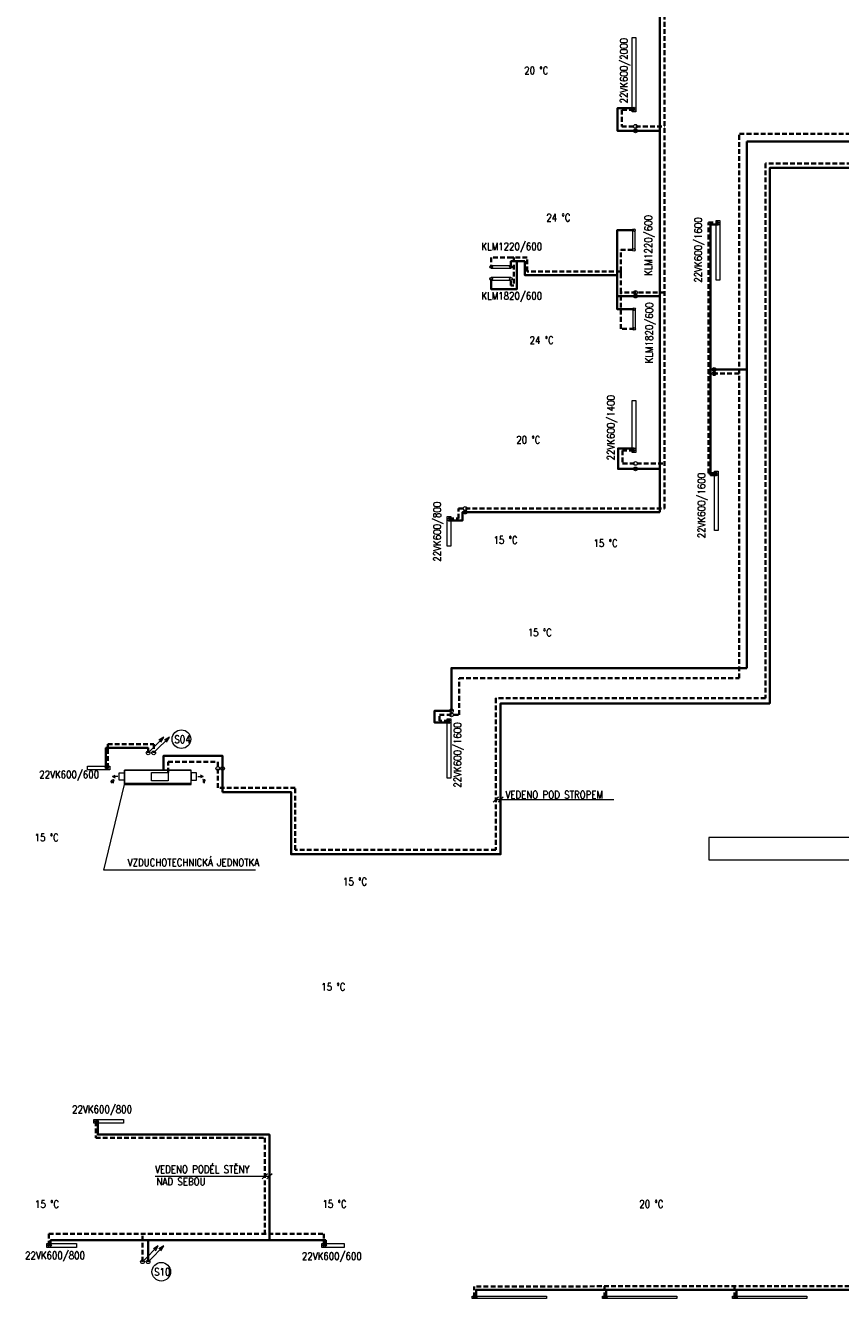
# Model space of a CAD drawing. Header units: millimetres. Extents: x 852228 to 2308442, y -221817 to -112108.
# Tile 4 of 24: x 907553 to 929467, y -176551 to -142322. Entities that reach past the tile are written whole.
import ezdxf

# ---------------------------------------------------------------- set-up
doc = ezdxf.new("R2010")
doc.units = ezdxf.units.MM
doc.header["$LTSCALE"] = 10
doc.linetypes.add('DASHED', pattern=[19.05, 12.7, -6.35])
for name, color, linetype, lineweight in [('_UT_popis', 7, 'Continuous', 15), ('_UT_stoupacky', 70, 'Continuous', 15), ('_UT_telesa', 40, 'Continuous', 15), ('_UT_zarizeni', 50, 'Continuous', 15), ('T-p_privodni', 1, 'Continuous', 35), ('T-p_zpetne', 5, 'DASHED', 35)]:
    doc.layers.add(name, color=color, linetype=linetype, lineweight=lineweight)
doc.styles.add('Popis', font='simplex.shx', dxfattribs={"width": 0.85, "height": 150})
doc.styles.add('TXT', font='txt_____.ttf')

# ---------------------------------------------------------------- blocks, each defined once
blk = doc.blocks.new('*U45', base_point=(-1000, 0))
blk.add_hatch(color=256).paths.add_polyline_path([(965, -33, 1), (925, -33, 1)])
at = {"color": 0, "linetype": 'ByBlock', "lineweight": -2}
for p, q in [((-1000, -66), (-1000, 0)), ((-1000, 0), (1000, 0)), ((1000, 0), (1000, -66)), ((1000, -66), (-1000, -66))]:
    blk.add_line(p, q, dxfattribs=at)
at = {"color": 0, "lineweight": -2}
for p, q in [((-960, -66), (-960, -66)), ((-860, -66), (-860, -66)), ((860, -66), (860, -66)), ((960, -66), (960, -66))]:
    blk.add_line(p, q, dxfattribs=at)
blk.add_circle((945, -33), 20)
blk = doc.blocks.new('*U49', base_point=(-300, 0))
blk.add_hatch(color=256).paths.add_polyline_path([(265, -50, 1), (225, -50, 1)])
at = {"color": 0, "linetype": 'ByBlock', "lineweight": -2}
for p, q in [((-300, -100), (-300, 0)), ((-300, 0), (300, 0)), ((300, 0), (300, -100)), ((300, -100), (-300, -100))]:
    blk.add_line(p, q, dxfattribs=at)
at = {"color": 0, "lineweight": -2}
for p, q in [((-260, -100), (-260, -100)), ((-160, -100), (-160, -100)), ((160, -100), (160, -100)), ((260, -100), (260, -100))]:
    blk.add_line(p, q, dxfattribs=at)
blk.add_circle((245, -50), 20)
blk = doc.blocks.new('*U46', base_point=(-400, 0))
blk.add_hatch(color=256).paths.add_polyline_path([(365, -50, 1), (325, -50, 1)])
at = {"color": 0, "linetype": 'ByBlock', "lineweight": -2}
for p, q in [((-400, -100), (-400, 0)), ((-400, 0), (400, 0)), ((400, 0), (400, -100)), ((400, -100), (-400, -100))]:
    blk.add_line(p, q, dxfattribs=at)
at = {"color": 0, "lineweight": -2}
for p, q in [((-360, -100), (-360, -100)), ((-260, -100), (-260, -100)), ((260, -100), (260, -100)), ((360, -100), (360, -100))]:
    blk.add_line(p, q, dxfattribs=at)
blk.add_circle((345, -50), 20)
blk = doc.blocks.new('*U99')
at = {"color": 0, "linetype": 'ByBlock', "lineweight": -2}
for p, q in [((35, 35), (424, 424)), ((424, 424), (292, 345)), ((345, 292), (424, 424))]:
    blk.add_line(p, q, dxfattribs=at)
blk.add_circle((0, 0), 50, dxfattribs=at)
blk = doc.blocks.new('*U100')
at = {"color": 0, "linetype": 'ByBlock', "lineweight": -2}
for p, q in [((35, 35), (424, 424)), ((424, 424), (292, 345)), ((345, 292), (424, 424))]:
    blk.add_line(p, q, dxfattribs=at)
blk.add_circle((0, 0), 50, dxfattribs=at)
blk = doc.blocks.new('*U107')
at = {"color": 0, "linetype": 'ByBlock', "lineweight": -2}
for p, q in [((35, 35), (424, 424)), ((424, 424), (292, 345)), ((345, 292), (424, 424))]:
    blk.add_line(p, q, dxfattribs=at)
blk.add_circle((0, 0), 50, dxfattribs=at)
blk = doc.blocks.new('*U108')
at = {"color": 0, "linetype": 'ByBlock', "lineweight": -2}
for p, q in [((35, 35), (424, 424)), ((424, 424), (292, 345)), ((345, 292), (424, 424))]:
    blk.add_line(p, q, dxfattribs=at)
blk.add_circle((0, 0), 50, dxfattribs=at)
blk = doc.blocks.new('*U122', base_point=(-1000, 0))
blk.add_hatch(color=256).paths.add_polyline_path([(965, -50, 1), (925, -50, 1)])
at = {"color": 0, "linetype": 'ByBlock', "lineweight": -2}
for p, q in [((-1000, -100), (-1000, 0)), ((-1000, 0), (1000, 0)), ((1000, 0), (1000, -100)), ((1000, -100), (-1000, -100))]:
    blk.add_line(p, q, dxfattribs=at)
at = {"color": 0, "lineweight": -2}
for p, q in [((-960, -100), (-960, -100)), ((-860, -100), (-860, -100)), ((860, -100), (860, -100)), ((960, -100), (960, -100))]:
    blk.add_line(p, q, dxfattribs=at)
blk.add_circle((945, -50), 20)
blk = doc.blocks.new('*U123', base_point=(-300, 0))
at = {"color": 0, "linetype": 'ByBlock', "lineweight": -2}
for p, q in [((265, 0), (-265, 0)), ((-265, -70), (265, -70))]:
    blk.add_line(p, q, dxfattribs=at)
for p, q in [((-265, -35), (-265, -35)), ((265, -35), (265, -35))]:
    blk.add_line(p, q)
for centre in [(-265, -35), (265, -35)]:
    blk.add_circle(centre, 35, dxfattribs=at)
blk = doc.blocks.new('*U124', base_point=(-300, 0))
at = {"color": 0, "linetype": 'ByBlock', "lineweight": -2}
for p, q in [((265, 0), (-265, 0)), ((-265, -70), (265, -70))]:
    blk.add_line(p, q, dxfattribs=at)
for p, q in [((-265, -35), (-265, -35)), ((265, -35), (265, -35))]:
    blk.add_line(p, q)
for centre in [(-265, -35), (265, -35)]:
    blk.add_circle(centre, 35, dxfattribs=at)
blk = doc.blocks.new('*U125', base_point=(-700, 0))
blk.add_hatch(color=256).paths.add_polyline_path([(665, -50, 1), (625, -50, 1)])
at = {"color": 0, "linetype": 'ByBlock', "lineweight": -2}
for p, q in [((-700, -100), (-700, 0)), ((-700, 0), (700, 0)), ((700, 0), (700, -100)), ((700, -100), (-700, -100))]:
    blk.add_line(p, q, dxfattribs=at)
at = {"color": 0, "lineweight": -2}
for p, q in [((-660, -100), (-660, -100)), ((-560, -100), (-560, -100)), ((560, -100), (560, -100)), ((660, -100), (660, -100))]:
    blk.add_line(p, q, dxfattribs=at)
blk.add_circle((645, -50), 20)
blk = doc.blocks.new('*U126', base_point=(-400, 0))
blk.add_hatch(color=256).paths.add_polyline_path([(365, -50, 1), (325, -50, 1)])
at = {"color": 0, "linetype": 'ByBlock', "lineweight": -2}
for p, q in [((-400, -100), (-400, 0)), ((-400, 0), (400, 0)), ((400, 0), (400, -100)), ((400, -100), (-400, -100))]:
    blk.add_line(p, q, dxfattribs=at)
at = {"color": 0, "lineweight": -2}
for p, q in [((-360, -100), (-360, -100)), ((-260, -100), (-260, -100)), ((260, -100), (260, -100)), ((360, -100), (360, -100))]:
    blk.add_line(p, q, dxfattribs=at)
blk.add_circle((345, -50), 20)
blk = doc.blocks.new('*U138', base_point=(-800, 0))
blk.add_hatch(color=256).paths.add_polyline_path([(765, -50, 1), (725, -50, 1)])
at = {"color": 0, "linetype": 'ByBlock', "lineweight": -2}
for p, q in [((-800, -100), (-800, 0)), ((-800, 0), (800, 0)), ((800, 0), (800, -100)), ((800, -100), (-800, -100))]:
    blk.add_line(p, q, dxfattribs=at)
at = {"color": 0, "lineweight": -2}
for p, q in [((-760, -100), (-760, -100)), ((-660, -100), (-660, -100)), ((660, -100), (660, -100)), ((760, -100), (760, -100))]:
    blk.add_line(p, q, dxfattribs=at)
blk.add_circle((745, -50), 20)
blk = doc.blocks.new('JEDNOTKA_2-18621-184144_T')
for p, q in [((0, -582000), (1800000, -582000)), ((0, -936000), (0, -582000)), ((1800000, -936000), (1800000, -582000)), ((-319000, -752000), (-247000, -716000)), ((-175000, -752000), (-319000, -752000)), ((-319000, -752000), (-247000, -788000)), ((0, -936000), (1800000, -936000)), ((0, -941000), (900000, -941000)), ((0, -966000), (0, -941000)), ((0, -966000), (900000, -966000)), ((900000, -966000), (900000, -941000)), ((900000, -941000), (1800000, -941000)), ((900000, -966000), (900000, -941000)), ((900000, -966000), (1800000, -966000)), ((1800000, -966000), (1800000, -941000)), ((1977000, -752000), (2121000, -752000)), ((2121000, -752000), (2049000, -716000)), ((2121000, -752000), (2049000, -788000))]:
    blk.add_line(p, q)
for points in [[(0, -852000), (-140000, -852000), (-140000, -652000), (0, -652000)], [(0, -936000), (1800000, -936000), (1800000, -582000), (0, -582000)], [(0, -936000), (1800000, -936000), (1800000, -582000), (0, -582000)], [(725000, -874000), (725000, -644000), (1175000, -644000), (1175000, -874000)], [(1800000, -852000), (1940000, -852000), (1940000, -652000), (1800000, -652000)], [(0, -966000), (900000, -966000), (900000, -941000), (0, -941000)], [(0, -966000), (900000, -966000), (900000, -941000), (0, -941000)], [(260000, -981000), (260000, -941000), (460000, -941000), (460000, -981000)], [(900000, -966000), (1800000, -966000), (1800000, -941000), (900000, -941000)], [(900000, -966000), (1800000, -966000), (1800000, -941000), (900000, -941000)], [(1472000, -981000), (1472000, -941000), (1672000, -941000), (1672000, -981000)]]:
    blk.add_lwpolyline(points, close=True)
at = {"char_height": 81000, "attachment_point": 7, "style": 'TXT'}
for s, insert, width in [('\\W0.56;e2', (-367000, -918000), 96137.7), ('\\W0.60;i2', (2104000, -918000), 88646.62)]:
    blk.add_mtext(s, dxfattribs=dict(at, insert=insert, width=width))
blk = doc.blocks.new('*U146', base_point=(-300, 0))
at = {"color": 0, "linetype": 'ByBlock', "lineweight": -2}
for p, q in [((265, 0), (-265, 0)), ((-265, -70), (265, -70))]:
    blk.add_line(p, q, dxfattribs=at)
for p, q in [((-265, -35), (-265, -35)), ((265, -35), (265, -35))]:
    blk.add_line(p, q)
for centre in [(-265, -35), (265, -35)]:
    blk.add_circle(centre, 35, dxfattribs=at)
blk = doc.blocks.new('*U145', base_point=(-300, 0))
at = {"color": 0, "linetype": 'ByBlock', "lineweight": -2}
for p, q in [((265, 0), (-265, 0)), ((-265, -70), (265, -70))]:
    blk.add_line(p, q, dxfattribs=at)
for p, q in [((-265, -35), (-265, -35)), ((265, -35), (265, -35))]:
    blk.add_line(p, q)
for centre in [(-265, -35), (265, -35)]:
    blk.add_circle(centre, 35, dxfattribs=at)
blk = doc.blocks.new('*U147', base_point=(-800, 0))
blk.add_hatch(color=256).paths.add_polyline_path([(765, -50, 1), (725, -50, 1)])
at = {"color": 0, "linetype": 'ByBlock', "lineweight": -2}
for p, q in [((-800, -100), (-800, 0)), ((-800, 0), (800, 0)), ((800, 0), (800, -100)), ((800, -100), (-800, -100))]:
    blk.add_line(p, q, dxfattribs=at)
at = {"color": 0, "lineweight": -2}
for p, q in [((-760, -100), (-760, -100)), ((-660, -100), (-660, -100)), ((660, -100), (660, -100)), ((760, -100), (760, -100))]:
    blk.add_line(p, q, dxfattribs=at)
blk.add_circle((745, -50), 20)

msp = doc.modelspace()

# ---------------------------------------------------------------- hatches: boundary and pattern name
at = {"layer": '_UT_telesa'}
h = msp.add_hatch(color=256, dxfattribs=at)
h.dxf.hatch_style = 1
h.paths.add_polyline_path([(923895, -144542, 1), (923935, -144542, 1)])
h = msp.add_hatch(color=256, dxfattribs=at)
h.dxf.hatch_style = 1
h.paths.add_polyline_path([(926191, -147673, 1), (926151, -147673, 1)])
h = msp.add_hatch(color=256, dxfattribs=at)
h.dxf.hatch_style = 1
h.paths.add_polyline_path([(923895, -153696, 1), (923935, -153696, 1)])
h = msp.add_hatch(color=256, dxfattribs=at)
h.dxf.hatch_style = 1
h.paths.add_polyline_path([(926146, -154409, 1), (926106, -154409, 1)])
h = msp.add_hatch(color=256, dxfattribs=at)
h.dxf.hatch_style = 1
h.paths.add_polyline_path([(918960, -155631, 1), (918920, -155631, 1)])
h = msp.add_hatch(color=256, dxfattribs=at)
h.dxf.hatch_style = 1
h.paths.add_polyline_path([(918960, -161066, 1), (918920, -161066, 1)])
h = msp.add_hatch(color=256, dxfattribs=at)
h.dxf.hatch_style = 1
h.paths.add_polyline_path([(909715, -162306, 1), (909715, -162266, 1)])
h = msp.add_hatch(color=256, dxfattribs=at)
h.dxf.hatch_style = 1
h.paths.add_polyline_path([(909495, -171766, 1), (909495, -171806, 1)])
h = msp.add_hatch(color=256, dxfattribs=at)
h.dxf.hatch_style = 1
h.paths.add_polyline_path([(908230, -175106, 1), (908230, -175146, 1)])
h = msp.add_hatch(color=256, dxfattribs=at)
h.dxf.hatch_style = 1
h.paths.add_polyline_path([(915625, -175106, 1), (915625, -175146, 1)])
h = msp.add_hatch(color=256, dxfattribs=at)
h.dxf.hatch_style = 1
h.paths.add_polyline_path([(919670, -176498, 1), (919670, -176538, 1)])
h = msp.add_hatch(color=256, dxfattribs=at)
h.dxf.hatch_style = 1
h.paths.add_polyline_path([(923170, -176498, 1), (923170, -176538, 1)])
h = msp.add_hatch(color=256, dxfattribs=at)
h.dxf.hatch_style = 1
h.paths.add_polyline_path([(926670, -176498, 1), (926670, -176538, 1)])

# ---------------------------------------------------------------- linework, layer by layer
at = {"layer": '_UT_popis'}
for points in [[(920267, -163068), (920197, -163138), (920126, -163209)], [(920197, -163138), (923369, -163138)], [(920400, -163068), (920329, -163138), (920258, -163209)], [(914059, -173194), (913988, -173264), (913917, -173335)], [(914182, -173195), (914111, -173265), (914041, -173336)], [(911041, -173264), (914111, -173264)]]:
    msp.add_lwpolyline(points, dxfattribs=at)
at = {"layer": '_UT_stoupacky'}
for centre in [(911746, -161511), (911204, -175831)]:
    msp.add_circle(centre, 250, dxfattribs=at)
at = {"layer": '_UT_telesa'}
for centre in [(923915, -144542), (926171, -147673), (923915, -153696), (926126, -154409), (918940, -155631), (918940, -161066), (909715, -162286), (909495, -171786), (908230, -175126), (915625, -175126), (919670, -176518), (923170, -176518), (926670, -176518)]:
    msp.add_circle(centre, 20, dxfattribs=at)
at = {"layer": '_UT_zarizeni'}
msp.add_lwpolyline([(913738, -165032), (909664, -165032), (910212, -162728)], dxfattribs=at)
msp.add_lwpolyline([(925922, -164752), (943922, -164752), (943922, -164152), (925922, -164152), (925922, -164752)], close=True, dxfattribs=at)
for centre in [(923954, -145035), (923954, -145155), (923954, -149499), (923954, -149599), (926069, -151570), (926069, -151683), (923954, -154097), (923954, -154244), (919375, -155309), (919375, -155406), (919006, -160746), (919006, -160858), (912722, -162297), (912851, -162297)]:
    msp.add_circle(centre, 50, dxfattribs=at)
at = {"layer": 'T-p_privodni'}
msp.add_line((926946, -159598), (926946, -145438), dxfattribs=at)
for points in [[(924607, -155406), (924607, -132815)], [(923915, -144542), (923473, -144542), (923473, -145155), (924607, -145155)], [(949023, -145438), (926946, -145438)], [(950924, -146151), (927564, -146151), (927564, -160548), (920329, -160548), (920329, -164605), (914694, -164605), (914694, -162935), (912851, -162935)], [(923459, -149033), (923459, -148983), (923459, -147826), (923912, -147826)], [(926171, -147673), (925973, -147673), (925973, -154409), (926126, -154409)], [(920763, -148663), (920763, -149414), (920075, -149414), (920076, -149136)], [(920734, -148663), (920684, -148663), (920605, -148663), (920605, -148816)], [(923459, -149033), (920976, -149033), (920976, -148663), (920734, -148663)], [(923459, -149599), (923459, -149549), (923459, -149033)], [(923916, -149947), (923459, -149947), (923459, -149599)], [(924607, -149599), (923459, -149599)], [(925973, -151570), (926946, -151570)], [(923915, -153696), (923488, -153696), (923488, -154244), (924607, -154244)], [(918940, -155631), (919307, -155631), (919307, -155406), (924607, -155406)], [(918940, -161066), (918554, -161066), (918554, -160746), (919006, -160746), (919006, -159598), (926946, -159598)], [(910850, -161881), (910850, -161746), (909715, -161746), (909715, -162286)], [(911264, -162344), (911264, -161962), (912851, -161962), (912851, -162935)], [(909495, -171786), (909495, -172142), (914111, -172142), (914111, -174984)], [(915625, -175126), (915625, -174984), (908230, -174984), (908230, -175126)], [(910850, -175561), (910850, -174984)], [(947670, -176518), (947670, -176318), (919670, -176318), (919670, -176518)], [(923170, -176518), (923170, -176318)], [(926670, -176518), (926670, -176318)]]:
    msp.add_lwpolyline(points, dxfattribs=at)
at = {"layer": 'T-p_zpetne'}
msp.add_line((926739, -159871), (926739, -145238), dxfattribs=at)
for points in [[(924738, -155309), (924738, -132614)], [(923915, -144592), (923584, -144592), (923584, -145035), (924738, -145035)], [(949167, -145238), (926739, -145238)], [(950716, -146031), (927450, -146031), (927450, -160412), (920197, -160412), (920197, -164491), (914807, -164491), (914807, -162821), (912722, -162821)], [(926126, -154359), (925913, -154359), (925913, -147623), (926171, -147623)], [(923559, -148933), (923559, -148356), (923912, -148356)], [(920634, -148563), (920075, -148563), (920075, -148816)], [(920679, -148563), (920679, -149314), (920605, -149314), (920605, -149136)], [(923559, -148933), (921043, -148933), (921043, -148563), (920684, -148563), (920634, -148563)], [(923559, -149499), (923559, -148983), (923559, -148933)], [(923916, -150477), (923559, -150477), (923559, -149549), (923559, -149499)], [(924738, -149499), (923559, -149499)], [(926739, -151683), (925913, -151683)], [(923915, -153746), (923609, -153746), (923609, -154097), (924738, -154097)], [(918940, -155581), (919192, -155581), (919192, -155309), (924738, -155309)], [(918940, -161016), (918687, -161016), (918687, -160858), (919210, -160858), (919210, -159871), (926739, -159871)], [(909765, -162286), (909765, -161645), (911000, -161645), (911000, -161881)], [(911387, -162406), (911387, -162119), (912722, -162119), (912722, -162821)], [(909445, -171786), (909445, -172231), (913988, -172231), (913988, -174813)], [(908180, -175126), (908180, -174813), (915575, -174813), (915575, -175126)], [(910700, -175561), (910700, -174813)], [(947620, -176518), (947620, -176318), (947620, -176218), (919620, -176224)], [(919620, -176518), (919620, -176224)], [(923120, -176518), (923120, -176223)], [(926620, -176518), (926620, -176223)]]:
    msp.add_lwpolyline(points, dxfattribs=at)

# ---------------------------------------------------------------- block references
at = {"layer": '_UT_stoupacky'}
for name, p in [('*U107', (910850, -161881)), ('*U108', (911000, -161881)), ('*U100', (910700, -175561)), ('*U99', (910850, -175561))]:
    msp.add_blockref(name, p, dxfattribs=at)
at = {"layer": '_UT_telesa'}
for name, p, rotation in [('*U122', (923965, -142647), 270), ('*U145', (923877, -148391), 89.99999999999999), ('*U147', (926121, -149168), 89.99999999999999), ('*U123', (920640, -148851), 180), ('*U124', (920640, -149171), 180), ('*U146', (923951, -149912), 270), ('*U125', (923965, -152401), 270), ('*U147', (926076, -155904), 89.99999999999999), ('*U126', (918890, -156326), 89.99999999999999), ('*U138', (918890, -162561), 89.99999999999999), ('*U46', (910190, -171836), 180), ('*U46', (908925, -175176), 180), ('*U49', (916120, -175176), 180), ('*U45', (921565, -176551), 180), ('*U45', (925065, -176551), 180), ('*U45', (928565, -176551), 180)]:
    msp.add_blockref(name, p, dxfattribs=dict(at, rotation=rotation))
msp.add_blockref('*U49', (909220, -162236), dxfattribs=at)
at = {"layer": '_UT_zarizeni', "xscale": 0.001, "yscale": 0.001, "zscale": 0.001}
msp.add_blockref('JEDNOTKA_2-18621-184144_T', (910212, -161762), dxfattribs=at)

# ---------------------------------------------------------------- texts
at = {"layer": '_UT_popis', "char_height": 200, "attachment_point": 1, "style": 'Popis'}
for s, insert in [('{\\fsimplex|b0|i0|c0|p2;VEDENO \\fsimplex|b0|i0|c238|p2;POD STROPEM}', (920457, -162905)), ('\\fsimplex|b0|i0|c0|p0;\\W0.85;VEDENO PODÉL STĚNY', (911038, -172977)), ('\\fsimplex|b0|i0|c0|p0;\\W0.85;NAD SEBOU', (911076, -173305))]:
    msp.add_mtext_dynamic_manual_height_columns(s, width=4855.27, gutter_width=500, heights=[2626], dxfattribs=dict(at, insert=insert))
at = {"layer": '_UT_stoupacky', "char_height": 200, "attachment_point": 1, "style": 'Popis'}
for s, insert in [('\\fsimplex|b0|i0|c0|p0;\\W0.85;S04', (911556, -161416)), ('\\fsimplex|b0|i0|c0|p0;\\W0.85;S10', (911014, -175735))]:
    msp.add_mtext_dynamic_manual_height_columns(s, width=4855.27, gutter_width=500, heights=[2626], dxfattribs=dict(at, insert=insert))
at = {"layer": '_UT_telesa', "char_height": 200, "attachment_point": 1, "style": 'Popis'}
for s, insert, rotation in [('\\fsimplex|b0|i0|c0|p0;\\W0.85;22VK600/2000\\P', (923543, -144416), 90), ('\\fsimplex|b0|i0|c0|p0;\\W0.85;KLM1220/600', (924199, -149051), 90), ('\\fsimplex|b0|i0|c0|p0;\\W0.85;22VK600/1600\\P', (925538, -149236), 90), ('\\fsimplex|b0|i0|c0|p0;\\W0.85;KLM1820/600', (924218, -151400), 89.6931), ('\\fsimplex|b0|i0|c0|p0;\\W0.85;22VK600/1400\\P', (923194, -154015), 90), ('\\fsimplex|b0|i0|c0|p0;\\W0.85;22VK600/1600\\P', (925626, -156107), 90), ('\\fsimplex|b0|i0|c0|p0;\\W0.85;22VK600/800\\P', (918520, -156739), 90), ('\\fsimplex|b0|i0|c0|p0;\\W0.85;22VK600/1600\\P', (919066, -162815), 90)]:
    msp.add_mtext_dynamic_manual_height_columns(s, width=5871.89, gutter_width=500, heights=[2626], dxfattribs=dict(at, insert=insert, rotation=rotation))
for s, insert in [('\\fsimplex|b0|i0|c0|p0;\\W0.85;KLM1220/600', (919811, -148162)), ('\\fsimplex|b0|i0|c0|p0;\\W0.85;KLM1820/600', (919811, -149493)), ('\\fsimplex|b0|i0|c0|p0;\\W0.85;22VK600/600\\P', (907923, -162364)), ('\\fsimplex|b0|i0|c0|p0;\\W0.85;22VK600/800\\P', (908808, -171364)), ('\\fsimplex|b0|i0|c0|p0;\\W0.85;22VK600/800\\P', (907543, -175291)), ('\\fsimplex|b0|i0|c0|p0;\\W0.85;22VK600/600\\P', (914985, -175311))]:
    msp.add_mtext_dynamic_manual_height_columns(s, width=5871.89, gutter_width=500, heights=[2626], dxfattribs=dict(at, insert=insert))
at = {"layer": '_UT_zarizeni', "char_height": 200, "style": 'Popis'}
for s, insert, attachment_point in [('{\\fsimplex|b0|i0|c238|p2;20 °C}', (921286, -143533), 5), ('{\\fsimplex|b0|i0|c238|p2;24 °C}', (921882, -147489), 5), ('{\\fsimplex|b0|i0|c238|p2;24 °C}', (921431, -150785), 5), ('{\\fsimplex|b0|i0|c238|p2;20 °C}', (921073, -153465), 5), ('{\\fsimplex|b0|i0|c238|p2;15 °C}', (920461, -156157), 5), ('{\\fsimplex|b0|i0|c238|p2;15 °C}', (923151, -156243), 5), ('{\\fsimplex|b0|i0|c238|p2;15 °C}', (921381, -158641), 5), ('{\\fsimplex|b0|i0|c238|p2;15 °C}', (908123, -164155), 5), ('{\\fsimplex|b0|i0|c238|p2;VZDUCHOTECHNICKÁ JEDNOTKA}', (913835, -164725), 3), ('{\\fsimplex|b0|i0|c238|p2;15 °C}', (916414, -165342), 5), ('{\\fsimplex|b0|i0|c238|p2;15 °C}', (915831, -168173), 5), ('{\\fsimplex|b0|i0|c238|p2;15 °C}', (908133, -174013), 5), ('{\\fsimplex|b0|i0|c238|p2;15 °C}', (915863, -174010), 5), ('{\\fsimplex|b0|i0|c238|p2;20 °C}', (924381, -174010), 5)]:
    msp.add_mtext_dynamic_manual_height_columns(s, width=4855.27, gutter_width=500, heights=[2626], dxfattribs=dict(at, insert=insert, attachment_point=attachment_point))

doc.saveas('drawing.dxf')
